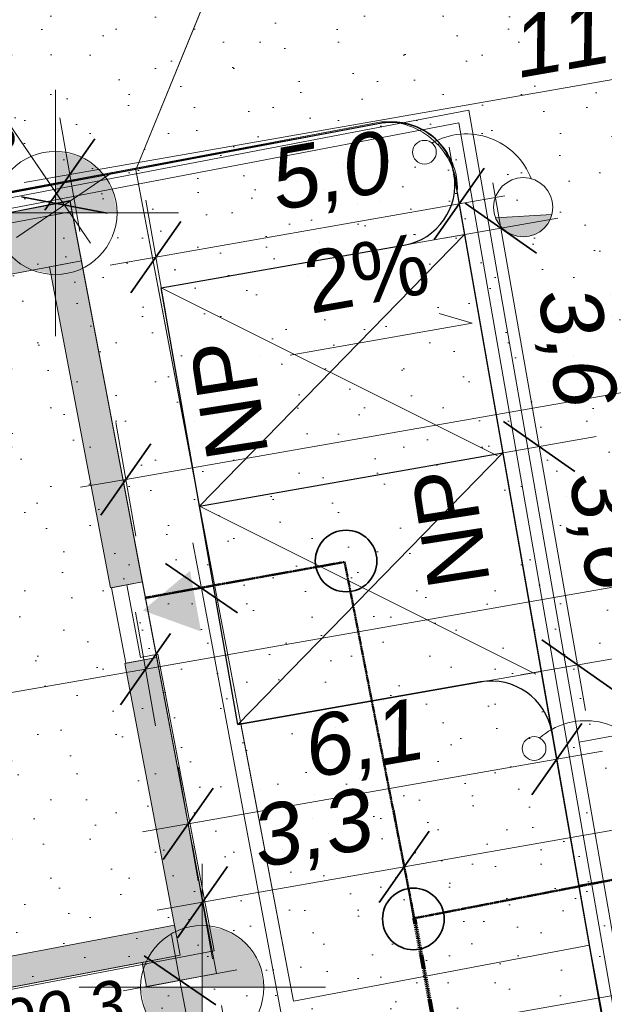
# Model space of a CAD drawing. Header units: millimetres. Extents: x -278165 to -65909, y 833781 to 983907.
# Tile 9 of 15: x -209667 to -200180, y 893030 to 909019. Entities that reach past the tile are written whole.
import ezdxf
from ezdxf.enums import TextEntityAlignment as Align
from ezdxf.xclip import XClip

# ---------------------------------------------------------------- set-up
doc = ezdxf.new("R2010")
doc.units = ezdxf.units.MM
doc.header["$MEASUREMENT"] = 0
doc.header["$XCLIPFRAME"] = 0
doc.linetypes.add('DASH', pattern=[15, 10, -5])
for name, color, linetype, lineweight in [('0_Nr_pióra__1', 7, 'Continuous', 0), ('Mapa do celów projektowych- AKTURALNA_4_0_Nr_pióra__1', 7, 'Continuous', 0), ('Nowe_0_Nr_pióra__1', 7, 'Continuous', 0), ('Nowe_0_Nr_pióra__103', 2, 'Continuous', 20), ('Nowe_0_Nr_pióra__2', 7, 'Continuous', 13), ('Nowe_0_Nr_pióra__4', 7, 'Continuous', 25), ('Nowe_0_Nr_pióra__61', 1, 'Continuous', 5), ('Nowe_0_Nr_pióra__82', 114, 'Continuous', 15), ('Nowe_130-Z Teren_Nr_pióra__1', 7, 'Continuous', 0), ('Nowe_199-Wymiary_Nr_pióra__2', 7, 'Continuous', 13), ('Nowe_199-Wymiary_Nr_pióra__3', 7, 'Continuous', 20), ('Nowe_199-Wymiary_Nr_pióra__5', 7, 'Continuous', 35), ('Nowe_299-A Wymiary Opisy_Nr_pióra__1', 7, 'Continuous', 0), ('Nowe_299-A Wymiary Opisy_Nr_pióra__3', 7, 'Continuous', 20), ('Nowe_2D - Rysunki i Obrazki_Nr_pióra__1', 7, 'Continuous', 0), ('Nowe_INST_KD#1_Nr_pióra__85', 114, 'Continuous', 35), ('Nowe_IS_kanalizacja_deszczowa_Nr_pióra__86', 114, 'Continuous', 50), ('Nowe_IS_kanalizacja_deszczowa_Nr_pióra__88', 94, 'Continuous', 100), ('Nowe_Linia_Nr_pióra__4', 7, 'Continuous', 25), ('Nowe_Linia_Nr_pióra__6', 7, 'Continuous', 50), ('Nowe_ODWODNIENIE_Nr_pióra__1', 7, 'Continuous', 0), ('Nowe_ODWODNIENIE_Nr_pióra__2', 7, 'Continuous', 13), ('Nowe_ODWODNIENIE_Nr_pióra__41', 150, 'Continuous', 5), ('Nowe_oświetlenie_Nr_pióra__3', 7, 'Continuous', 20)]:
    doc.layers.add(name, color=color, linetype=linetype, lineweight=lineweight)
for name, color, linetype in [('820-G Rysunki Obrazki', 7, 'Continuous'), ('Nowe_130-Z Teren', 7, 'Continuous'), ('Nowe_199-Wymiary', 7, 'Continuous'), ('Nowe_299-A Wymiary Opisy', 7, 'Continuous')]:
    doc.layers.add(name, color=color, linetype=linetype)
doc.layers.add('Nowe_0_Nr_pióra__195', color=253, linetype='Continuous', lineweight=13, true_color=0x828282)
doc.layers.add('Nowe_2D - Rysunki i Obrazki_Nr_pióra__72', color=7, linetype='Continuous', lineweight=13, true_color=0x996a48)
doc.styles.add('STYL_AUTOMATYCZNY_1', font='arial.ttf')
doc.styles.add('STYL_AUTOMATYCZNY_2', font='arial.ttf')
doc.dimstyles.new('STYL_AUTOMATYCZNY__1', dxfattribs={"dimtxt": 1000, "dimasz": 950, "dimexe": 0.18, "dimexo": 0.0625, "dimgap": 0, "dimtad": 1, "dimdec": 1, "dimlfac": 0.001, "dimzin": 0, "dimdsep": 46, "dimtxsty": 'STYL_AUTOMATYCZNY_2', "dimblk": 'ARROWHEAD_6', "dimblk1": 'ARROWHEAD_6', "dimblk2": 'ARROWHEAD_6', "dimcen": 0.09, "dimse1": 1, "dimse2": 1, "dimclrd": 7, "dimclre": 7, "dimclrt": 7, "dimadec": 1, "dimazin": 0, "dimtfac": 1, "dimtdec": 4, "dimtmove": 0, "dimatfit": 3, "dimfxl": 0, "dimtolj": 1, "dimtzin": 0, "dimarcsym": 0})
doc.dimstyles.new('STYL_AUTOMATYCZNY__2', dxfattribs={"dimtxt": 1000, "dimasz": 950, "dimexe": 0.18, "dimexo": 0.0625, "dimgap": 0, "dimtad": 1, "dimdec": 1, "dimlfac": 0.001, "dimzin": 0, "dimdsep": 46, "dimtxsty": 'STYL_AUTOMATYCZNY_2', "dimblk": 'ARROWHEAD_6', "dimblk1": 'ARROWHEAD_6', "dimblk2": 'ARROWHEAD_6', "dimcen": 0.09, "dimse1": 1, "dimse2": 1, "dimclrd": 7, "dimclre": 7, "dimclrt": 7, "dimadec": 1, "dimazin": 0, "dimtfac": 1, "dimtdec": 4, "dimtmove": 2, "dimatfit": 3, "dimfxl": 0, "dimtolj": 1, "dimtzin": 0, "dimarcsym": 0})
picture_1 = doc.add_image_def('image1.tif', size_in_pixel=(5014, 3547))
pattern_1 = [(45, (0, 2000), (-636.3961, 636.3961), [0, -600, 0, -900]), (110, (2000, 2000), (845.7234, 307.8181), [0, -440, 0, -760])]
pattern_2 = [(45, (0, 1750), (-556.8466, 556.8466), [0, -525, 0, -787.5]), (110, (1750, 1750), (740.00794, 269.34086), [0, -385, 0, -665])]

# ---------------------------------------------------------------- blocks, each defined once
blk = doc.blocks.new('Rysunek_1_4', base_point=(-172037, 908844))
at = {"layer": 'Mapa do celów projektowych- AKTURALNA_4_0_Nr_pióra__1', "color": 7, "lineweight": 0}
image = blk.add_image(picture_1, insert=(-278165, 833781), size_in_units=(212256, 150126), dxfattribs=at)
image.set_boundary_path([(-0.5, -0.5), (5013.5, 3546.5)])
blk = doc.blocks.new('Symbol nachylenia 27')
at = {"layer": 'Nowe_130-Z Teren_Nr_pióra__1', "color": 7, "linetype": 'Continuous', "lineweight": 0}
for p in [(2500, 250), (0, 0)]:
    blk.add_line(p, (3000, 0), dxfattribs=at)
at = {"layer": 'Nowe_130-Z Teren_Nr_pióra__1', "color": 7, "lineweight": 0, "style": 'STYL_AUTOMATYCZNY_1'}
blk.add_attdef('txt', text='', height=1000, rotation=180, dxfattribs=at).set_placement((2363, 1878), align=Align.BOTTOM_LEFT)
blk = doc.blocks.new('*D28')
at = {"layer": 'Nowe_199-Wymiary_Nr_pióra__3', "color": 7, "linetype": 'Continuous', "lineweight": 20}
for p, q in [((-207626, 898473), (-186234, 902224)), ((-207465, 897550), (-207788, 899397)), ((-233954, 893857), (-207626, 898473)), ((-233792, 892934), (-234116, 894781)), ((-234693, 893728), (-233954, 893857))]:
    blk.add_line(p, q, dxfattribs=at)
at = {"layer": 'Nowe_199-Wymiary_Nr_pióra__5', "color": 7, "linetype": 'Continuous', "lineweight": 35}
for p, q in [((-207220, 899052), (-208033, 897894)), ((-233548, 894436), (-234360, 893279))]:
    blk.add_line(p, q, dxfattribs=at)
at = {"layer": 'Nowe_199-Wymiary_Nr_pióra__3', "color": 7, "lineweight": 20, "insert": (-220112, 896310), "char_height": 1000, "attachment_point": 7, "rotation": 9.9443, "style": 'STYL_AUTOMATYCZNY_2'}
blk.add_mtext('\\A1;{\\pql;\\fArial|b0|i1|c238|p0;\\W1.000000;26,88}', dxfattribs=at)
blk = doc.blocks.new('ARROWHEAD_6')
at = {"color": 0, "linetype": 'Continuous', "lineweight": 0}
for p, q in [((-0.5, -0.5), (0.5, 0.5)), ((0, 0), (-1, 0))]:
    blk.add_line(p, q, dxfattribs=at)
blk = doc.blocks.new('*D29')
at = {"layer": 'Nowe_199-Wymiary_Nr_pióra__3', "color": 7, "linetype": 'Continuous', "lineweight": 20}
for p, q in [((-186072, 901301), (-186396, 903147)), ((-186234, 902224), (-185495, 902353)), ((-207626, 898473), (-186234, 902224)), ((-207465, 897550), (-207788, 899397))]:
    blk.add_line(p, q, dxfattribs=at)
at = {"layer": 'Nowe_199-Wymiary_Nr_pióra__5', "color": 7, "linetype": 'Continuous', "lineweight": 35}
for p, q in [((-186640, 901645), (-185827, 902803)), ((-207220, 899052), (-208033, 897894))]:
    blk.add_line(p, q, dxfattribs=at)
at = {"layer": 'Nowe_199-Wymiary_Nr_pióra__3', "color": 7, "lineweight": 20, "insert": (-199520, 900112), "char_height": 1000, "attachment_point": 7, "rotation": 9.9443, "style": 'STYL_AUTOMATYCZNY_2'}
blk.add_mtext('\\A1;{\\pql;\\fArial|b0|i1|c238|p0;\\W1.000000;21,7}', dxfattribs=at)
blk = doc.blocks.new('*D34')
at = {"layer": 'Nowe_199-Wymiary_Nr_pióra__3', "color": 7, "linetype": 'Continuous', "lineweight": 20}
for p, q in [((-197713, 907505), (-198037, 909352)), ((-208856, 906504), (-197875, 908429)), ((-208694, 905580), (-209018, 907427)), ((-209595, 906374), (-208856, 906504))]:
    blk.add_line(p, q, dxfattribs=at)
at = {"layer": 'Nowe_199-Wymiary_Nr_pióra__5', "color": 7, "linetype": 'Continuous', "lineweight": 35}
for p, q in [((-197469, 909008), (-198281, 907850)), ((-208450, 907082), (-209262, 905925))]:
    blk.add_line(p, q, dxfattribs=at)
at = {"layer": 'Nowe_199-Wymiary_Nr_pióra__3', "color": 7, "lineweight": 20, "insert": (-201521, 907889), "char_height": 1000, "attachment_point": 7, "rotation": 9.9443, "style": 'STYL_AUTOMATYCZNY_2'}
blk.add_mtext('\\A1;{\\pql;\\fArial|b0|i1|c238|p0;\\W1.000000;11,1}', dxfattribs=at)
blk = doc.blocks.new('*D35')
at = {"layer": 'Nowe_199-Wymiary_Nr_pióra__3', "color": 7, "linetype": 'Continuous', "lineweight": 20}
for p, q in [((-192789, 908369), (-193112, 910216)), ((-197713, 907505), (-198037, 909352)), ((-197875, 908429), (-192950, 909292)), ((-192950, 909292), (-192212, 909422)), ((-208856, 906504), (-197875, 908429))]:
    blk.add_line(p, q, dxfattribs=at)
at = {"layer": 'Nowe_199-Wymiary_Nr_pióra__5', "color": 7, "linetype": 'Continuous', "lineweight": 35}
for p, q in [((-193357, 908714), (-192544, 909871)), ((-197469, 909008), (-198281, 907850))]:
    blk.add_line(p, q, dxfattribs=at)
at = {"layer": 'Nowe_199-Wymiary_Nr_pióra__3', "color": 7, "lineweight": 20, "insert": (-196386, 908893), "char_height": 1000, "attachment_point": 7, "rotation": 9.9443, "style": 'STYL_AUTOMATYCZNY_2'}
blk.add_mtext('\\A1;{\\pql;\\fArial|b0|i1|c238|p0;\\W1.000000;5,0}', dxfattribs=at)
blk = doc.blocks.new('*D38')
at = {"layer": 'Nowe_199-Wymiary_Nr_pióra__3', "color": 7, "linetype": 'Continuous', "lineweight": 20}
for p, q in [((-195183, 893071), (-195507, 894918)), ((-195345, 893995), (-194606, 894124)), ((-206231, 892086), (-195345, 893995)), ((-206069, 891163), (-206393, 893009)), ((-206970, 891957), (-206231, 892086))]:
    blk.add_line(p, q, dxfattribs=at)
at = {"layer": 'Nowe_199-Wymiary_Nr_pióra__5', "color": 7, "linetype": 'Continuous', "lineweight": 35}
for p, q in [((-195751, 893416), (-194938, 894574)), ((-205825, 892665), (-206637, 891507))]:
    blk.add_line(p, q, dxfattribs=at)
at = {"layer": 'Nowe_199-Wymiary_Nr_pióra__3', "color": 7, "lineweight": 20, "insert": (-199517, 893289), "char_height": 1000, "attachment_point": 7, "rotation": 9.9443, "style": 'STYL_AUTOMATYCZNY_2'}
blk.add_mtext('\\A1;{\\pql;\\fArial|b0|i1|c238|p0;\\W1.000000;11,1}', dxfattribs=at)
blk = doc.blocks.new('*D40')
at = {"layer": 'Nowe_199-Wymiary_Nr_pióra__3', "color": 7, "linetype": 'Continuous', "lineweight": 20}
for p, q in [((-182366, 906990), (-182043, 905144)), ((-181466, 906196), (-182205, 906067)), ((-182205, 906067), (-207944, 901554)), ((-208106, 902478), (-207782, 900631)), ((-207944, 901554), (-208682, 901425))]:
    blk.add_line(p, q, dxfattribs=at)
at = {"layer": 'Nowe_199-Wymiary_Nr_pióra__5', "color": 7, "linetype": 'Continuous', "lineweight": 35}
for p, q in [((-182611, 905488), (-181798, 906646)), ((-207538, 902133), (-208350, 900975))]:
    blk.add_line(p, q, dxfattribs=at)
at = {"layer": 'Nowe_199-Wymiary_Nr_pióra__3', "color": 7, "lineweight": 20, "insert": (-196423, 903777), "char_height": 1000, "attachment_point": 7, "rotation": 9.9443, "style": 'STYL_AUTOMATYCZNY_2'}
blk.add_mtext('\\A1;{\\pql;\\fArial|b0|i1|c238|p0;\\W1.000000;26,1}', dxfattribs=at)
blk = doc.blocks.new('*D42')
at = {"layer": 'Nowe_199-Wymiary_Nr_pióra__3', "color": 7, "linetype": 'Continuous', "lineweight": 20}
for p, q in [((-240421, 900099), (-240561, 900836)), ((-239500, 900274), (-241342, 899924)), ((-238041, 887545), (-240421, 900099)), ((-237120, 887720), (-238962, 887371)), ((-237901, 886808), (-238041, 887545))]:
    blk.add_line(p, q, dxfattribs=at)
at = {"layer": 'Nowe_199-Wymiary_Nr_pióra__5', "color": 7, "linetype": 'Continuous', "lineweight": 35}
for p, q in [((-239837, 899701), (-241005, 900497)), ((-238625, 887943), (-237457, 887147))]:
    blk.add_line(p, q, dxfattribs=at)
at = {"layer": 'Nowe_199-Wymiary_Nr_pióra__2', "color": 7, "lineweight": 13, "insert": (-239120, 893854), "char_height": 1000, "attachment_point": 7, "rotation": 280.7352, "style": 'STYL_AUTOMATYCZNY_2'}
blk.add_mtext('\\A1;{\\pql;\\fArial|b0|i1|c238|p0;\\W1.000000;12,84}', dxfattribs=at)
blk = doc.blocks.new('*D45')
at = {"layer": 'Nowe_199-Wymiary_Nr_pióra__3', "color": 7, "linetype": 'Continuous', "lineweight": 20}
for p, q in [((-184443, 893192), (-184792, 895034)), ((-212809, 888768), (-184618, 894113)), ((-184618, 894113), (-183881, 894252)), ((-212635, 887847), (-212984, 889689)), ((-213546, 888628), (-212809, 888768))]:
    blk.add_line(p, q, dxfattribs=at)
at = {"layer": 'Nowe_199-Wymiary_Nr_pióra__5', "color": 7, "linetype": 'Continuous', "lineweight": 35}
for p, q in [((-185016, 893528), (-184219, 894697)), ((-212411, 889352), (-213207, 888183))]:
    blk.add_line(p, q, dxfattribs=at)
at = {"layer": 'Nowe_199-Wymiary_Nr_pióra__3', "color": 7, "lineweight": 20, "insert": (-209625, 889390), "char_height": 1000, "attachment_point": 7, "rotation": 10.7352, "style": 'STYL_AUTOMATYCZNY_2'}
blk.add_mtext('\\A1;{\\pql;\\fArial|b0|i1|c238|p0;\\W1.000000;28,7}', dxfattribs=at)
blk = doc.blocks.new('*D52')
at = {"layer": 'Nowe_199-Wymiary_Nr_pióra__3', "color": 7, "linetype": 'Continuous', "lineweight": 20}
for p, q in [((-185444, 899368), (-185121, 897522)), ((-184544, 898574), (-185282, 898445)), ((-185282, 898445), (-203428, 895264)), ((-203590, 896187), (-203266, 894340)), ((-203428, 895264), (-206699, 894690))]:
    blk.add_line(p, q, dxfattribs=at)
at = {"layer": 'Nowe_199-Wymiary_Nr_pióra__5', "color": 7, "linetype": 'Continuous', "lineweight": 35}
for p, q in [((-185689, 897866), (-184876, 899024)), ((-203834, 894685), (-203022, 895842))]:
    blk.add_line(p, q, dxfattribs=at)
at = {"layer": 'Nowe_199-Wymiary_Nr_pióra__3', "color": 7, "lineweight": 20, "insert": (-193958, 896942), "char_height": 1000, "attachment_point": 7, "rotation": 9.9443, "style": 'STYL_AUTOMATYCZNY_2'}
blk.add_mtext('\\A1;{\\pql;\\fArial|b0|i1|c238|p0;\\W1.000000;18,4}', dxfattribs=at)
blk = doc.blocks.new('*D53')
at = {"layer": 'Nowe_199-Wymiary_Nr_pióra__3', "color": 7, "linetype": 'Continuous', "lineweight": 20}
for p, q in [((-203590, 896187), (-203266, 894340)), ((-206861, 895614), (-206537, 893767)), ((-203428, 895264), (-206699, 894690)), ((-206699, 894690), (-207438, 894561))]:
    blk.add_line(p, q, dxfattribs=at)
at = {"layer": 'Nowe_199-Wymiary_Nr_pióra__5', "color": 7, "linetype": 'Continuous', "lineweight": 35}
for p, q in [((-203834, 894685), (-203022, 895842)), ((-206293, 895269), (-207105, 894111))]:
    blk.add_line(p, q, dxfattribs=at)
at = {"layer": 'Nowe_199-Wymiary_Nr_pióra__3', "color": 7, "lineweight": 20, "insert": (-205750, 895060), "char_height": 1000, "attachment_point": 7, "rotation": 9.9443, "style": 'STYL_AUTOMATYCZNY_2'}
blk.add_mtext('\\A1;{\\pql;\\fArial|b0|i1|c238|p0;\\W1.000000;3,3}', dxfattribs=at)
blk = doc.blocks.new('*D54')
at = {"layer": 'Nowe_199-Wymiary_Nr_pióra__3', "color": 7, "linetype": 'Continuous', "lineweight": 20}
for p, q in [((-206717, 899787), (-206855, 900524)), ((-205795, 899960), (-207638, 899615)), ((-204191, 886290), (-206717, 899787)), ((-203270, 886463), (-205113, 886118)), ((-204053, 885553), (-204191, 886290))]:
    blk.add_line(p, q, dxfattribs=at)
at = {"layer": 'Nowe_199-Wymiary_Nr_pióra__5', "color": 7, "linetype": 'Continuous', "lineweight": 35}
for p, q in [((-206133, 899388), (-207300, 900187)), ((-204775, 886690), (-203608, 885891))]:
    blk.add_line(p, q, dxfattribs=at)
at = {"layer": 'Nowe_199-Wymiary_Nr_pióra__3', "color": 7, "lineweight": 20, "insert": (-204540, 889322), "char_height": 1000, "attachment_point": 7, "rotation": 280.5992, "style": 'STYL_AUTOMATYCZNY_2'}
blk.add_mtext('\\A1;{\\pql;\\fArial|b0|i1|c238|p0;\\W1.000000;13,7}', dxfattribs=at)
blk = doc.blocks.new('*D58')
at = {"layer": 'Nowe_199-Wymiary_Nr_pióra__3', "color": 7, "linetype": 'Continuous', "lineweight": 20}
for p, q in [((-201236, 902086), (-201857, 905632)), ((-200312, 902248), (-202159, 901924)), ((-200614, 898540), (-201236, 902086)), ((-199690, 898702), (-201537, 898378)), ((-200484, 897801), (-200614, 898540))]:
    blk.add_line(p, q, dxfattribs=at)
at = {"layer": 'Nowe_199-Wymiary_Nr_pióra__5', "color": 7, "linetype": 'Continuous', "lineweight": 35}
for p, q in [((-201814, 902492), (-200657, 901680)), ((-201193, 898946), (-200035, 898134))]:
    blk.add_line(p, q, dxfattribs=at)
at = {"layer": 'Nowe_199-Wymiary_Nr_pióra__3', "color": 7, "lineweight": 20, "insert": (-200942, 901571), "char_height": 1000, "attachment_point": 7, "rotation": 279.9443, "style": 'STYL_AUTOMATYCZNY_2'}
blk.add_mtext('\\A1;{\\pql;\\fArial|b0|i1|c238|p0;\\W1.000000;3,6}', dxfattribs=at)
blk = doc.blocks.new('*D59')
at = {"layer": 'Nowe_199-Wymiary_Nr_pióra__3', "color": 7, "linetype": 'Continuous', "lineweight": 20}
for p, q in [((-201857, 905632), (-201987, 906370)), ((-200934, 905794), (-202781, 905470)), ((-201236, 902086), (-201857, 905632))]:
    blk.add_line(p, q, dxfattribs=at)
at = {"layer": 'Nowe_199-Wymiary_Nr_pióra__5', "color": 7, "linetype": 'Continuous', "lineweight": 35}
for p, q in [((-201278, 905225), (-202436, 906038)), ((-201814, 902492), (-200657, 901680))]:
    blk.add_line(p, q, dxfattribs=at)
at = {"layer": 'Nowe_199-Wymiary_Nr_pióra__3', "color": 7, "lineweight": 20, "insert": (-201448, 904541), "char_height": 1000, "attachment_point": 7, "rotation": 279.9443, "style": 'STYL_AUTOMATYCZNY_2'}
blk.add_mtext('\\A1;{\\pql;\\fArial|b0|i1|c238|p0;\\W1.000000;3,6}', dxfattribs=at)
blk = doc.blocks.new('*D60')
at = {"layer": 'Nowe_199-Wymiary_Nr_pióra__3', "color": 7, "linetype": 'Continuous', "lineweight": 20}
for p, q in [((-202372, 905104), (-202696, 906951)), ((-207297, 904241), (-207621, 906088)), ((-202534, 906028), (-201796, 906157)), ((-207459, 905164), (-202534, 906028)), ((-208198, 905035), (-207459, 905164))]:
    blk.add_line(p, q, dxfattribs=at)
at = {"layer": 'Nowe_199-Wymiary_Nr_pióra__5', "color": 7, "linetype": 'Continuous', "lineweight": 35}
for p, q in [((-202940, 905449), (-202128, 906607)), ((-207053, 905743), (-207865, 904585))]:
    blk.add_line(p, q, dxfattribs=at)
at = {"layer": 'Nowe_199-Wymiary_Nr_pióra__3', "color": 7, "lineweight": 20, "insert": (-205456, 905733), "char_height": 1000, "attachment_point": 7, "rotation": 9.9443, "style": 'STYL_AUTOMATYCZNY_2'}
blk.add_mtext('\\A1;{\\pql;\\fArial|b0|i1|c238|p0;\\W1.000000;5,0}', dxfattribs=at)
blk = doc.blocks.new('*D66')
at = {"layer": 'Nowe_199-Wymiary_Nr_pióra__3', "color": 7, "linetype": 'Continuous', "lineweight": 20}
for p, q in [((-201111, 897933), (-200788, 896086)), ((-200211, 897139), (-200950, 897009)), ((-200950, 897009), (-206934, 895960)), ((-207095, 896883), (-206772, 895037)), ((-206934, 895960), (-207672, 895831))]:
    blk.add_line(p, q, dxfattribs=at)
at = {"layer": 'Nowe_199-Wymiary_Nr_pióra__5', "color": 7, "linetype": 'Continuous', "lineweight": 35}
for p, q in [((-201356, 896430), (-200543, 897588)), ((-206527, 896539), (-207340, 895381))]:
    blk.add_line(p, q, dxfattribs=at)
at = {"layer": 'Nowe_199-Wymiary_Nr_pióra__3', "color": 7, "lineweight": 20, "insert": (-204915, 896517), "char_height": 1000, "attachment_point": 7, "rotation": 9.9443, "style": 'STYL_AUTOMATYCZNY_2'}
blk.add_mtext('\\A1;{\\pql;\\fArial|b0|i1|c238|p0;\\W1.000000;6,1}', dxfattribs=at)
blk = doc.blocks.new('*D75')
at = {"layer": 'Nowe_199-Wymiary_Nr_pióra__3', "color": 7, "linetype": 'Continuous', "lineweight": 20}
for p, q in [((-224393, 926969), (-222845, 928026)), ((-224042, 928117), (-223619, 927498)), ((-223619, 927498), (-208943, 906009)), ((-209718, 905480), (-208169, 906538)), ((-208943, 906009), (-208520, 905390))]:
    blk.add_line(p, q, dxfattribs=at)
at = {"layer": 'Nowe_199-Wymiary_Nr_pióra__5', "color": 7, "linetype": 'Continuous', "lineweight": 35}
for p, q in [((-222924, 927367), (-224314, 927628)), ((-209638, 906140), (-208249, 905878))]:
    blk.add_line(p, q, dxfattribs=at)
at = {"layer": 'Nowe_199-Wymiary_Nr_pióra__3', "color": 7, "lineweight": 20, "insert": (-220351, 923092), "char_height": 1000, "attachment_point": 7, "rotation": 304.3312, "style": 'STYL_AUTOMATYCZNY_2'}
blk.add_mtext('\\A1;{\\pql;\\fArial|b0|i1|c238|p0;\\W1.000000;26,0}', dxfattribs=at)
blk = doc.blocks.new('*D78')
at = {"layer": 'Nowe_199-Wymiary_Nr_pióra__3', "color": 7, "linetype": 'Continuous', "lineweight": 20}
for p, q in [((-207204, 894156), (-207066, 893419)), ((-207988, 893247), (-206145, 893592)), ((-207066, 893419), (-205680, 886012)), ((-206601, 885839), (-204758, 886184)), ((-205680, 886012), (-205542, 885274))]:
    blk.add_line(p, q, dxfattribs=at)
at = {"layer": 'Nowe_199-Wymiary_Nr_pióra__5', "color": 7, "linetype": 'Continuous', "lineweight": 35}
for p, q in [((-206483, 893020), (-207649, 893819)), ((-206263, 886411), (-205096, 885612))]:
    blk.add_line(p, q, dxfattribs=at)
at = {"layer": 'Nowe_199-Wymiary_Nr_pióra__3', "color": 7, "lineweight": 20, "insert": (-206331, 890888), "char_height": 1000, "attachment_point": 7, "rotation": 280.5992, "style": 'STYL_AUTOMATYCZNY_2'}
blk.add_mtext('\\A1;{\\pql;\\fArial|b0|i1|c238|p0;\\W1.000000;7,5}', dxfattribs=at)
blk = doc.blocks.new('Koty wysokościowe_1_5', base_point=(-209088, 905880))
at = {"layer": 'Nowe_299-A Wymiary Opisy_Nr_pióra__1', "linetype": 'Continuous', "lineweight": 0}
for points in [[(-209088, 905880), (-208088, 905880), (-208164, 906263), (-208381, 906587), (-208705, 906804), (-209088, 906880)], [(-209088, 905880), (-210088, 905880), (-210012, 905497), (-209795, 905173), (-209470, 904956), (-209088, 904880)]]:
    blk.add_hatch(color=7, dxfattribs=at).paths.add_polyline_path(points)
at = {"layer": 'Nowe_299-A Wymiary Opisy_Nr_pióra__1', "color": 7, "linetype": 'Continuous', "lineweight": 0}
for p, q in [((-209088, 903880), (-209088, 907880)), ((-211088, 905880), (-207088, 905880))]:
    blk.add_line(p, q, dxfattribs=at)
blk.add_circle((-209088, 905880), 1000, dxfattribs=at)
at = {"layer": 'Nowe_299-A Wymiary Opisy_Nr_pióra__3', "color": 7, "lineweight": 20, "insert": (-212360, 906370), "char_height": 750, "attachment_point": 7, "style": 'STYL_AUTOMATYCZNY_2'}
blk.add_mtext('\\A1;{\\pql;\\fArial|b0|i1|c238|p0;\\W1.000000;190,3}', dxfattribs=at)
blk = doc.blocks.new('Koty wysokościowe_4_5', base_point=(-206704, 893309))
at = {"layer": 'Nowe_299-A Wymiary Opisy_Nr_pióra__1', "linetype": 'Continuous', "lineweight": 0}
for points in [[(-206704, 893309), (-205704, 893309), (-205780, 893692), (-205997, 894016), (-206322, 894233), (-206704, 894309)], [(-206704, 893309), (-207704, 893309), (-207628, 892926), (-207411, 892602), (-207087, 892385), (-206704, 892309)]]:
    blk.add_hatch(color=7, dxfattribs=at).paths.add_polyline_path(points)
at = {"layer": 'Nowe_299-A Wymiary Opisy_Nr_pióra__1', "color": 7, "linetype": 'Continuous', "lineweight": 0}
for p, q in [((-206704, 891309), (-206704, 895309)), ((-208704, 893309), (-204704, 893309))]:
    blk.add_line(p, q, dxfattribs=at)
blk.add_circle((-206704, 893309), 1000, dxfattribs=at)
at = {"layer": 'Nowe_299-A Wymiary Opisy_Nr_pióra__3', "color": 7, "lineweight": 20, "insert": (-210455, 892084), "char_height": 750, "attachment_point": 7, "rotation": 10.6603, "style": 'STYL_AUTOMATYCZNY_2'}
blk.add_mtext('\\A1;{\\pql;\\fArial|b0|i1|c238|p0;\\W1.000000;190,3}', dxfattribs=at)

msp = doc.modelspace()

# ---------------------------------------------------------------- hatches: boundary and pattern name
at = {"layer": 'Nowe_0_Nr_pióra__1', "linetype": 'Continuous', "lineweight": 0}
msp.add_hatch(color=7, dxfattribs=at).paths.add_polyline_path([(-206902.5, 900069.42), (-207666.94, 899424.72), (-206726.39, 899085.05)])
at = {"layer": 'Nowe_0_Nr_pióra__103', "linetype": 'Continuous', "lineweight": 20}
h = msp.add_hatch(dxfattribs=at)
h.set_pattern_fill('piasek_gęsty_0005', color=2, style=0, pattern_type=2)
h.set_pattern_definition(pattern_1)
h.paths.add_polyline_path([(-206470.97, 893530.61), (-208848.47, 906074.05), (-210103.02, 905836.2), (-210012.35, 905357.95), (-233906.72, 900827.85), (-233996.13, 901299.45), (-235238.76, 901063.86), (-232876.88, 888524.34), (-232079.58, 888675.5), (-232154.08, 889068.49), (-223244.31, 890757.7), (-223124.67, 890126.66), (-222436.92, 890257.05), (-222854.59, 892460.08), (-217234.7, 893525.55), (-216804.41, 891255.98), (-216135.31, 891382.83), (-216267.56, 892080.4), (-207681.53, 893708.21), (-207607.02, 893315.22)])
at = {"layer": 'Nowe_0_Nr_pióra__195', "linetype": 'Continuous', "lineweight": 13, "true_color": 0x828282}
h = msp.add_hatch(dxfattribs=at)
h.set_pattern_fill('piasek_gęsty_0005', color=8, style=0, pattern_type=2)
h.set_pattern_definition(pattern_1)
h.paths.add_polyline_path([(-225473.54, 915290.63), (-223284.05, 903675.19), (-203797.68, 907361.22, -0.41814079), (-202565.38, 906226.42), (-200974.3, 897151.36), (-200166.89, 892546.12), (-199124.5, 887035.49), (-194211.62, 887964.8), (-195320.13, 893825.01, -0.02171084), (-195344.96, 893996.83), (-200154.96, 921431.61), (-200730.2, 924712.63), (-205655.73, 923849.06), (-204932.73, 919841.79, -0.39048993), (-205817.16, 918983.09)])
h = msp.add_hatch(dxfattribs=at)
h.set_pattern_fill('piasek_gęsty_0005', color=8, style=0, pattern_type=2)
h.set_pattern_definition(pattern_1)
h.paths.add_polyline_path([(-203431.68, 905355.58, 0.41421356), (-202619.4, 906513.25), (-202446.71, 905528.27), (-201203.33, 898436.45), (-201030.64, 897451.47, 0.41421356), (-202188.31, 898263.75), (-206128.21, 897572.99), (-207371.59, 904664.82)])
at = {"layer": 'Nowe_0_Nr_pióra__2', "linetype": 'Continuous', "lineweight": 13}
for points in [[(-210012.35, 905357.95), (-223982.49, 902709.37), (-223889.35, 902218.12), (-208664.66, 905104.55), (-208674.26, 905155.16), (-208848.47, 906074.05), (-210103.02, 905836.2)], [(-208665.24, 905104.44), (-209182.49, 905006.38), (-208193.88, 899791.89), (-207676.63, 899889.96)], [(-207961.34, 898565.32), (-207062.73, 893825.54), (-207681.53, 893708.22), (-207607.02, 893315.22), (-207399.21, 893354.62), (-206470.97, 893530.61), (-207444.09, 898663.38)], [(-207155.87, 894316.79), (-217029.8, 892444.79), (-216936.66, 891953.55), (-207062.73, 893825.54)]]:
    msp.add_hatch(color=7, dxfattribs=at).paths.add_polyline_path(points)
at = {"layer": 'Nowe_0_Nr_pióra__82', "linetype": 'Continuous', "lineweight": 15}
h = msp.add_hatch(dxfattribs=at)
h.set_pattern_fill('Piasek_0005', color=114, style=0, pattern_type=2)
h.set_pattern_definition(pattern_2)
h.paths.add_polyline_path([(-248760.01, 896014.21), (-241790.52, 887111.26), (-226362.84, 882398.48), (-221507.75, 883083.49), (-221507.91, 883084.3), (-221515.08, 883082.95), (-222576.86, 888722.34), (-235579.53, 886257.19), (-238570.71, 902051.05), (-236325.02, 902473.87), (-236133.88, 901465.68), (-236115.25, 901469.21), (-236311.38, 902510.9), (-225601.51, 904527.35), (-223724.35, 904880.78), (-224645.53, 909750.61), (-225726.57, 915469.34), (-206070.04, 919161.82, 0.39101732), (-205185.51, 920022.18), (-205843.51, 923689.6), (-207577.98, 923385.5), (-208860.56, 930701.01), (-198086.53, 932562.81), (-196782.03, 925122.36), (-200897.13, 924400.88), (-200408.8, 921615.61), (-200236.11, 920630.64), (-200236.07, 920630.64), (-200407.3, 921607.28, 0.4117354), (-199251.13, 920803.33), (-195311.23, 921494.09), (-190993.96, 896869.69), (-193919.56, 896356.76), (-193063.98, 891457.42), (-195026.52, 891114.7), (-194464.5, 888143.53), (-184206.43, 890062.91), (-191592.37, 940168.68), (-217586.62, 931168.22), (-229168.66, 923702.56), (-246462.34, 897701.83)])
h = msp.add_hatch(dxfattribs=at)
h.set_pattern_fill('Piasek_0005', color=114, style=0, pattern_type=2)
h.set_pattern_definition(pattern_2)
h.paths.add_polyline_path([(-203797.68, 907361.22), (-207790.19, 906606), (-206749.9, 901118.91), (-207371.59, 904664.82), (-203431.68, 905355.58, 0.41421356), (-202619.4, 906513.25), (-202446.71, 905528.27), (-201203.33, 898436.45), (-201030.64, 897451.47, 0.41421356), (-202188.31, 898263.75), (-206079.26, 897581.57), (-205225.89, 893080.4), (-200422.29, 893991.11), (-200394.84, 893846.33), (-200974.3, 897151.36), (-202565.38, 906226.42, 0.07684951), (-202632.54, 906579.68, 0.34652366), (-203598.01, 907353.8, 0.0425268)])
at = {"layer": 'Nowe_2D - Rysunki i Obrazki_Nr_pióra__72', "linetype": 'Continuous', "lineweight": 13, "true_color": 0x996a48}
h = msp.add_hatch(dxfattribs=at)
h.set_pattern_fill('piasek_gęsty_0005', color=35, style=0, pattern_type=2)
h.set_pattern_definition(pattern_1)
h.paths.add_polyline_path([(-223471.48, 904702.05), (-223284.66, 903720.31), (-207790.19, 906606), (-205225.89, 893080.4), (-200422.29, 893991.11), (-200188.23, 892740.3), (-204988.86, 891830.16), (-216670.73, 889615.41), (-215599.11, 883963.08), (-221261.31, 882899.48), (-222323.98, 888543.62), (-235326.65, 886078.46), (-237845.3, 899363.26), (-237863.71, 899460.39), (-238325.61, 901896.68)])
h.paths.add_polyline_path([(-236404.92, 897939.59), (-234722.38, 898258.58), (-232861.99, 888445.73), (-231609.18, 888683.24), (-231693.45, 889155.83), (-223239.23, 890731.31), (-223110.88, 890064.07), (-222394.02, 890196.25), (-222423.15, 890354.24), (-216826.19, 891389.69), (-216804.41, 891255.98), (-216135.31, 891382.83), (-216261.4, 892047.87), (-206512.61, 893896.13), (-207426.52, 898716.62), (-207707.47, 898663.35), (-207930.67, 899840.63), (-207676.63, 899889.96), (-208851.42, 906084.14), (-210103.02, 905836.2), (-210012.35, 905357.95), (-223599.6, 902754.72), (-225073.35, 902475.32), (-233906.72, 900827.85), (-233996.13, 901299.45), (-235238.76, 901063.86), (-234967.33, 899554.57), (-236650.88, 899236.92)], flags=0)
at = {"layer": 'Nowe_oświetlenie_Nr_pióra__3', "linetype": 'Continuous', "lineweight": 20}
msp.add_hatch(color=7, dxfattribs=at).paths.add_polyline_path([(-201029.13, 905853.2), (-201943.65, 905799.31, 0.69644646), (-201041.52, 905812.47, 0.02214023)])

# ---------------------------------------------------------------- linework, layer by layer
at = {"layer": 'Nowe_0_Nr_pióra__1', "color": 7, "linetype": 'Continuous', "lineweight": 0}
for p, q in [((-208956.92, 906028.94), (-223328.31, 927072.03)), ((-202446.71, 905528.27), (-206749.9, 901118.91)), ((-207371.59, 904664.82), (-201914.74, 901934.25)), ((-201825.02, 901982.36), (-206128.21, 897572.99)), ((-206749.9, 901118.91), (-201293.06, 898388.34))]:
    msp.add_line(p, q, dxfattribs=at)
at = {"layer": 'Nowe_0_Nr_pióra__1', "color": 7, "linetype": 'Continuous', "lineweight": 0, "flags": 128}
for points in [[(-225473.54, 915290.63), (-223284.05, 903675.19), (-203797.68, 907361.22, -0.41814079), (-202565.38, 906226.42), (-200974.3, 897151.36), (-200166.89, 892546.12), (-199124.5, 887035.49), (-194211.62, 887964.8), (-195320.13, 893825.01, -0.02171084), (-195344.96, 893996.83), (-200154.96, 921431.61), (-200730.2, 924712.63), (-205655.73, 923849.06), (-204932.73, 919841.79, -0.39048993), (-205817.16, 918983.09)], [(-203797.68, 907361.22), (-207790.19, 906606), (-206749.9, 901118.91), (-207371.59, 904664.82), (-203431.68, 905355.58, 0.41421356), (-202619.4, 906513.25), (-202446.71, 905528.27), (-201203.33, 898436.45), (-201030.64, 897451.47, 0.41421356), (-202188.31, 898263.75), (-206079.26, 897581.57), (-205225.89, 893080.4), (-200422.29, 893991.11), (-200394.84, 893846.33), (-200974.3, 897151.36), (-202565.38, 906226.42, 0.07684951), (-202632.54, 906579.68, 0.34652366), (-203598.01, 907353.8, 0.0425268)]]:
    msp.add_lwpolyline(points, format="xyb", close=True, dxfattribs=at)
for points in [[(-206470.97, 893530.61), (-208848.47, 906074.05), (-210103.02, 905836.2), (-210012.35, 905357.95), (-233906.72, 900827.85), (-233996.13, 901299.45), (-235238.76, 901063.86), (-232876.88, 888524.34), (-232079.58, 888675.5), (-232154.08, 889068.49), (-223244.31, 890757.7), (-223124.67, 890126.66), (-222436.92, 890257.05), (-222854.59, 892460.08), (-217234.7, 893525.55), (-216804.41, 891255.98), (-216135.31, 891382.83), (-216267.56, 892080.4), (-207681.53, 893708.21), (-207607.02, 893315.22)], [(-210012.35, 905357.95), (-223982.49, 902709.37), (-223889.35, 902218.12), (-208664.66, 905104.55), (-208674.26, 905155.16), (-208848.47, 906074.05), (-210103.02, 905836.2)], [(-208665.24, 905104.44), (-209182.49, 905006.38), (-208193.88, 899791.89), (-207676.63, 899889.96)], [(-207961.34, 898565.32), (-207062.73, 893825.54), (-207681.53, 893708.22), (-207607.02, 893315.22), (-207399.21, 893354.62), (-206470.97, 893530.61), (-207444.09, 898663.38)], [(-207155.87, 894316.79), (-217029.8, 892444.79), (-216936.66, 891953.55), (-207062.73, 893825.54)]]:
    msp.add_lwpolyline(points, close=True, dxfattribs=at)
at = {"layer": 'Nowe_0_Nr_pióra__4', "color": 7, "linetype": 'Continuous', "lineweight": 25}
for p, q in [((-206128.21, 897572.99), (-207371.59, 904664.82)), ((-199382.01, 888069.22), (-200975.26, 897156.63))]:
    msp.add_line(p, q, dxfattribs=at)
at = {"layer": 'Nowe_0_Nr_pióra__4', "color": 7, "linetype": 'Continuous', "lineweight": 25, "flags": 128}
msp.add_lwpolyline([(-203431.68, 905355.58, 0.41421356), (-202619.4, 906513.25), (-202446.71, 905528.27), (-201203.33, 898436.45), (-201030.64, 897451.47, 0.41421356), (-202188.31, 898263.75), (-206128.21, 897572.99), (-207371.59, 904664.82)], format="xyb", close=True, dxfattribs=at)
at = {"layer": 'Nowe_0_Nr_pióra__61', "color": 1, "linetype": 'Continuous', "lineweight": 5}
for p, q in [((-223543.24, 903496.85), (-202377.55, 907548.02)), ((-202377.55, 907548.02), (-198857.76, 887343.91)), ((-223689.59, 903308.6), (-202538.95, 907343.9)), ((-202538.95, 907343.9), (-199006.59, 887067.62)), ((-200589.98, 897287.13), (-190923.11, 899047.67))]:
    msp.add_line(p, q, dxfattribs=at)
at = {"layer": 'Nowe_2D - Rysunki i Obrazki_Nr_pióra__1', "color": 7, "linetype": 'Continuous', "lineweight": 0, "flags": 128}
msp.add_lwpolyline([(-223471.48, 904702.05), (-223284.66, 903720.31), (-207790.19, 906606), (-205225.89, 893080.4), (-200422.29, 893991.11), (-200188.23, 892740.3), (-204988.86, 891830.16), (-216670.73, 889615.41), (-215599.11, 883963.08), (-221261.31, 882899.48), (-222323.98, 888543.62), (-235326.65, 886078.46), (-237845.3, 899363.26), (-237863.71, 899460.39), (-238325.61, 901896.68)], close=True, dxfattribs=at)
msp.add_lwpolyline([(-222423.15, 890354.24), (-216826.19, 891389.69), (-216804.41, 891255.98), (-216135.31, 891382.83), (-216261.4, 892047.87), (-206512.61, 893896.13), (-207426.52, 898716.62), (-207707.47, 898663.35), (-207930.67, 899840.63), (-207676.63, 899889.96), (-208851.42, 906084.14), (-210103.02, 905836.2), (-210012.35, 905357.95), (-223599.6, 902754.72)], dxfattribs=at)
at = {"layer": 'Nowe_INST_KD#1_Nr_pióra__85', "color": 114, "linetype": 'Continuous', "lineweight": 35}
for centre in [(-204370.18, 900229.07), (-203278.36, 894416.16)]:
    msp.add_circle(centre, 500, dxfattribs=at)
at = {"layer": 'Nowe_IS_kanalizacja_deszczowa_Nr_pióra__86', "color": 114, "linetype": 'DASH', "lineweight": 50}
for p, q in [((-207619.58, 899633.25), (-204394.4, 900212.91)), ((-204394.4, 900212.91), (-203262.34, 894427.32)), ((-197396.6, 895564.34), (-203262.34, 894427.32))]:
    msp.add_line(p, q, dxfattribs=at)
at = {"layer": 'Nowe_IS_kanalizacja_deszczowa_Nr_pióra__88', "color": 94, "linetype": 'DASH', "lineweight": 100}
msp.add_line((-203262.34, 894427.32), (-201574.04, 885405.22), dxfattribs=at)
at = {"layer": 'Nowe_Linia_Nr_pióra__4', "color": 7, "linetype": 'Continuous', "lineweight": 25}
for p, q in [((-203792.56, 907336.41), (-223277.47, 903676.43)), ((-200975.26, 897156.63), (-202566.34, 906231.68)), ((-207371.59, 904664.82), (-203431.68, 905355.58)), ((-206749.9, 901118.91), (-201825.02, 901982.36)), ((-206128.21, 897572.99), (-202188.31, 898263.75))]:
    msp.add_line(p, q, dxfattribs=at)
for centre, start, end in [((-203606.7, 906353.84), 9.944294, 100.711471), ((-203604.37, 906340.56), 279.944294, 9.944294), ((-202015.62, 897278.78), 9.944294, 99.944294)]:
    msp.add_arc(centre, 1000, start, end, dxfattribs=at)
at = {"layer": 'Nowe_Linia_Nr_pióra__6', "color": 7, "linetype": 'Continuous', "lineweight": 50}
msp.add_line((-203257.97, 905524.44), (-203260.3, 905537.72), dxfattribs=at)
at = {"layer": 'Nowe_ODWODNIENIE_Nr_pióra__1', "color": 7, "linetype": 'Continuous', "lineweight": 0}
msp.add_lwpolyline([(-200398.28, 921082.04), (-205036.42, 920268.86, -0.43907886), (-205817.16, 918983.09), (-204840.76, 913785.28), (-207771.54, 906609.51), (-203792.56, 907336.41, -0.47669651), (-202566.34, 906231.68), (-200590.99, 894964.08), (-195961.46, 895775.7)], format="xyb", close=True, dxfattribs=at)
at = {"layer": 'Nowe_ODWODNIENIE_Nr_pióra__2', "color": 7, "linetype": 'Continuous', "lineweight": 13}
for points in [[(-232891.03, 888435.86), (-231609.18, 888683.24), (-231693.45, 889155.83), (-223244.31, 890757.7), (-223136, 890186.43), (-222451.48, 890333.19), (-222854.58, 892460.09), (-217220.85, 893528.18), (-216817.6, 891325.62), (-216147.38, 891446.46), (-216267.56, 892080.4), (-207681.53, 893708.22), (-207607.02, 893315.22), (-206470.97, 893530.61), (-208817.26, 905906.28), (-210005.49, 905681.01), (-209863.06, 904929.78), (-234282.7, 900300.09), (-234360.4, 900825.97), (-235169.41, 900636.73)], [(-208178.91, 899794.73), (-207946.36, 898568.16), (-207444.09, 898663.38), (-207676.63, 899889.96)]]:
    msp.add_lwpolyline(points, close=True, dxfattribs=at)
at = {"layer": 'Nowe_ODWODNIENIE_Nr_pióra__41', "color": 150, "linetype": 'Continuous', "lineweight": 5}
for points in [[(-223277.47, 903676.43), (-225473.71, 915290.6), (-205817.16, 918983.09), (-204838.67, 913774.2), (-207771.54, 906609.51)], [(-207371.59, 904664.82), (-206128.21, 897572.99), (-201203.33, 898436.45), (-202446.71, 905528.27)]]:
    msp.add_lwpolyline(points, close=True, dxfattribs=at)
at = {"layer": 'Nowe_oświetlenie_Nr_pióra__3', "color": 7, "linetype": 'Continuous', "lineweight": 20}
msp.add_line((-201029.13, 905853.2), (-201943.65, 905799.31), dxfattribs=at)
for centre, radius in [((-203098.72, 906866.93), 192.38), ((-201495.02, 905972.65), 480.95), ((-201318.61, 897183.79), 192.38)]:
    msp.add_circle(centre, radius, dxfattribs=at)
for centre, start, end in [((-202418.94, 906037.58), 20.427444, 119.791418), ((-200484.25, 896510.17), 32.171926, 131.535901)]:
    msp.add_arc(centre, 1125.82, start, end, dxfattribs=at)

# ---------------------------------------------------------------- block references
at = {"layer": '820-G Rysunki Obrazki', "color": 1, "linetype": 'Continuous', "lineweight": 35}
ref = msp.add_blockref('Rysunek_1_4', (-172037.14, 908843.81), dxfattribs=at)
XClip(ref).set_block_clipping_path([(-278165.2254227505, 833780.7353494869), (-65909.059722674, 983906.8833907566)])
at = {"layer": 'Nowe_130-Z Teren', "color": 7, "linetype": 'Continuous', "lineweight": 25}
ref = msp.add_blockref('Symbol nachylenia 27', (-205279.46, 903571.65), dxfattribs=dict(at, zscale=1000, rotation=9.944294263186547))
ref.add_attrib('txt', ' 2%', dxfattribs={"layer": 'Nowe_130-Z Teren_Nr_pióra__1', "color": 7, "lineweight": 0, "height": 1000, "rotation": 9.944294, "style": 'STYL_AUTOMATYCZNY_1'}).set_placement((-205279.46, 903878.35), align=Align.BOTTOM_LEFT)
at = {"layer": 'Nowe_299-A Wymiary Opisy', "color": 7, "lineweight": 0}
for name, p in [('Koty wysokościowe_1_5', (-209087.65, 905880.09)), ('Koty wysokościowe_4_5', (-206704.31, 893309.02))]:
    msp.add_blockref(name, p, dxfattribs=at)

# ---------------------------------------------------------------- texts
at = {"layer": '0_Nr_pióra__1', "color": 7, "linetype": 'Continuous', "lineweight": 0, "char_height": 1000, "attachment_point": 7, "rotation": 98.860355, "style": 'STYL_AUTOMATYCZNY_1'}
for insert in [(-205626.58, 901967.04), (-202031.33, 899882.2)]:
    msp.add_mtext('\\A1;{\\pql;\\fArial|b0|i0|c238|p0;\\W1.000000;NP}', dxfattribs=dict(at, insert=insert))

# ---------------------------------------------------------------- dimensions: what is measured, and where the dimension line sits
at = {"layer": 'Nowe_199-Wymiary', "color": 7, "linetype": 'Continuous', "lineweight": 20}
for base, p1, p2, angle, dimstyle, picture, middle, turn in [((-208943.43, 906009.19), (-223699.06, 927442.78), (-208848.47, 906074.05), 304.331155, 'STYL_AUTOMATYCZNY__2', '*D75', (-219207.71, 922305.02), 304.331155), ((-192950.42, 909292.34), (-197884.13, 908479.24), (-192878.81, 908883.94), 9.944294, 'STYL_AUTOMATYCZNY__1', '*D35', (-195572.33, 909543.33), 9.944294), ((-197875.3, 908428.89), (-208791.59, 906134.77), (-197884.13, 908479.24), 9.944294, 'STYL_AUTOMATYCZNY__2', '*D34', (-200332.11, 908604.68), 9.944294), ((-202534.27, 906027.71), (-207371.59, 904664.82), (-202446.71, 905528.27), 9.944294, 'STYL_AUTOMATYCZNY__2', '*D60', (-204641.77, 906383.39), 9.944294), ((-207943.67, 901554.21), (-181608.1, 902665.15), (-207347.65, 898154.71), 189.944294, 'STYL_AUTOMATYCZNY__1', '*D40', (-195234.39, 904493.14), 9.944294), ((-201857.21, 905631.63), (-202119.3, 901930.76), (-202812.88, 905464.07), 99.944294, 'STYL_AUTOMATYCZNY__2', '*D59', (-200798.09, 903726.92), 279.944294), ((-201235.52, 902085.71), (-201636.02, 898360.58), (-202119.3, 901930.76), 99.944294, 'STYL_AUTOMATYCZNY__2', '*D58', (-200291.82, 900756.57), 279.944294), ((-186233.61, 902223.94), (-207626.47, 898473.25), (-186278.6, 902480.56), 9.944294, 'STYL_AUTOMATYCZNY__2', '*D29', (-198330.89, 900828.31), 9.944294), ((-206716.78, 899787.28), (-203959.3, 886333.56), (-206673.89, 899795.31), 100.599165, 'STYL_AUTOMATYCZNY__2', '*D54', (-203810.84, 888141.62), 280.599165), ((-203428.01, 895263.6), (-185353.01, 898847.19), (-203409.72, 895159.31), 189.944294, 'STYL_AUTOMATYCZNY__2', '*D52', (-192769.36, 897658.08), 9.944294), ((-206933.52, 895960.05), (-200941.69, 896964.52), (-206957.53, 896097), 189.944294, 'STYL_AUTOMATYCZNY__1', '*D66', (-204100.99, 897167.34), 9.944294), ((-206698.9, 894690.14), (-203409.72, 895159.31), (-206762.56, 895053.23), 189.944294, 'STYL_AUTOMATYCZNY__2', '*D53', (-204935.56, 895709.97), 9.944294), ((-195344.62, 893994.67), (-206629.15, 894357.28), (-195665.96, 895827.5), 9.944294, 'STYL_AUTOMATYCZNY__2', '*D38', (-198327.94, 894004.63), 9.944294), ((-184617.6, 894112.62), (-212932.9, 889419.95), (-184696.96, 894531.23), 10.735226, 'STYL_AUTOMATYCZNY__2', '*D45', (-208446.4, 890122.02), 10.735226), ((-205679.81, 886011.6), (-206470.97, 893530.61), (-204191.07, 886290.19), 280.599165, 'STYL_AUTOMATYCZNY__2', '*D78', (-205671.59, 890081.4), 280.599165)]:
    dim = msp.add_linear_dim(base=base, p1=p1, p2=p2, angle=angle, dimstyle=dimstyle, dxfattribs=at)
    dim.commit()
    dim.dimension.update_dxf_attribs({"geometry": picture, "text_midpoint": middle, "dimtype": 160, "text_rotation": turn})
for base, p1, p2, angle, text, picture, middle, turn in [((-240421.02, 900098.94), (-206470.97, 893530.61), (-208851.42, 906084.14), 100.735158, '12,84', '*D42', (-238316.4, 892301.26), 280.735158), ((-207626.47, 898473.25), (-233184.18, 889466.1), (-207626.47, 898473.25), 9.944294, '26,88', '*D28', (-218548.52, 897091.35), 9.944294)]:
    dim = msp.add_linear_dim(base=base, p1=p1, p2=p2, angle=angle, text=text, dimstyle='STYL_AUTOMATYCZNY__2', dxfattribs=at)
    dim.commit()
    dim.dimension.update_dxf_attribs({"geometry": picture, "text_midpoint": middle, "dimtype": 160, "text_rotation": turn})

doc.saveas('drawing.dxf')
